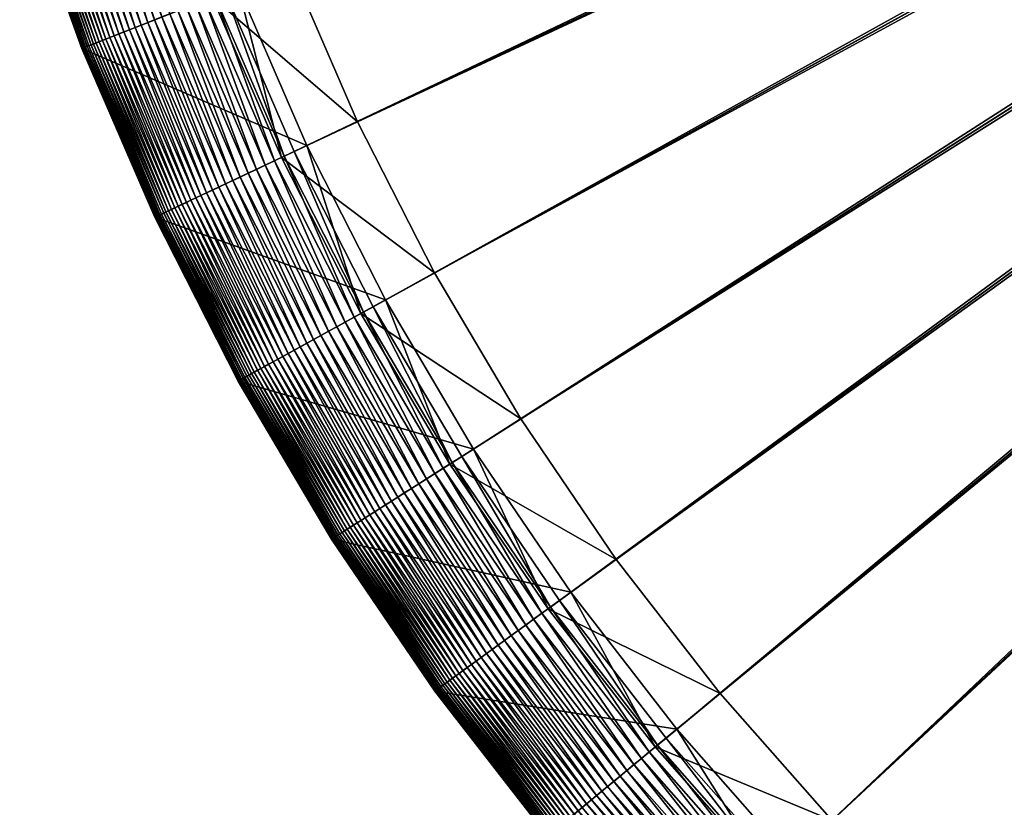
# Model space of a CAD drawing. Header units: millimetres. Extents: x -38.8 to 49.8, y -3.5 to 19.4.
# Tile 214 of 256: x 9.5 to 10.7, y 13.6 to 14.6. Entities that reach past the tile are written whole.
import ezdxf

# ---------------------------------------------------------------- set-up
doc = ezdxf.new("R2010")
doc.units = ezdxf.units.MM
doc.layers.get('0').update_dxf_attribs({"true_color": 0x5890e1})

msp = doc.modelspace()

# ---------------------------------------------------------------- meshes
at = {"color": 206, "true_color": 0x6c0888}
mesh = msp.add_polyface(dxfattribs=at)
corners = [(11.8499, 12.6766, -9.7854), (12.8121, 15.6379, -9.7854), (12.7987, 15.6428, -9.7854), (12.8121, 15.6379, -10.1714), (11.6836, 12.8263, -10.1546), (12.7987, 15.6428, -10.1714), (11.6525, 12.7477, -9.7854), (12.7856, 15.6484, -9.7854), (11.4958, 12.9075, -10.1546), (12.7856, 15.6484, -10.1714), (11.4599, 12.831, -9.7854), (12.7729, 15.6549, -9.7854), (11.3136, 13.0004, -10.1546), (12.7729, 15.6549, -10.1714), (11.2729, 12.9263, -9.7854), (12.7607, 15.6622, -9.7854), (11.1375, 13.1045, -10.1546), (12.7607, 15.6622, -10.1714), (11.0922, 13.0332, -9.7854), (12.7489, 15.6702, -9.7854), (10.9683, 13.2195, -10.1546), (12.7489, 15.6702, -10.1714), (10.9187, 13.1511, -9.7854), (12.7376, 15.6789, -9.7854), (10.8067, 13.3448, -10.1546), (12.7376, 15.6789, -10.1714), (10.7528, 13.2797, -9.7854), (12.7269, 15.6883, -9.7854), (10.6533, 13.4801, -10.1546), (12.7269, 15.6883, -10.1714), (10.5954, 13.4185, -9.7854), (12.7168, 15.6984, -9.7854), (10.5086, 13.6248, -10.1546), (12.7168, 15.6984, -10.1714), (10.447, 13.5669, -9.7854), (12.7074, 15.7091, -9.7854), (10.3733, 13.7782, -10.1546), (12.7074, 15.7091, -10.1714), (10.3082, 13.7243, -9.7854), (12.6987, 15.7204, -9.7854), (10.248, 13.9398, -10.1546), (12.6987, 15.7204, -10.1714), (10.1796, 13.8902, -9.7854), (12.6906, 15.7322, -9.7854), (10.0616, 14.0638, -9.7854), (10.133, 14.109, -10.1546), (12.6906, 15.7322, -10.1714), (12.6834, 15.7444, -9.7854), (9.9548, 14.2444, -9.7854), (10.0288, 14.2851, -10.1546), (12.6834, 15.7444, -10.1714), (12.6769, 15.7571, -9.7854), (9.8595, 14.4314, -9.7854), (9.936, 14.4674, -10.1546), (12.6769, 15.7571, -10.1714), (12.6713, 15.7702, -9.7854), (9.7762, 14.624, -9.7854), (9.8547, 14.6551, -10.1546), (12.6713, 15.7702, -10.1714), (12.6664, 15.7836, -9.7854), (9.7051, 14.8214, -9.7854), (9.7855, 14.8476, -10.1546), (12.6664, 15.7836, -10.1714), (12.6624, 15.7973, -9.7854), (9.6465, 15.023, -9.7854), (9.7284, 15.044, -10.1546), (12.6624, 15.7973, -10.1714), (12.6593, 15.8112, -9.7854), (9.6008, 15.2278, -9.7854), (9.6838, 15.2436, -10.1546), (12.6593, 15.8112, -10.1714), (12.6571, 15.8253, -9.7854), (9.5679, 15.4351, -9.7854), (9.6518, 15.4457, -10.1546), (12.6571, 15.8253, -10.1714), (12.6558, 15.8395, -9.7854), (9.6325, 15.6493, -10.1546), (12.6558, 15.8395, -10.1714), (9.5482, 15.644, -9.7854), (12.6553, 15.8538, -9.7854), (9.6261, 15.8538, -10.1546), (12.6553, 15.8538, -10.1714)]
mesh.append_faces([[corners[k] for k in face] for face in [(3, 4, 5), (5, 8, 9), (9, 12, 13), (13, 16, 17), (17, 20, 21), (21, 24, 25), (25, 28, 29), (29, 32, 33), (33, 36, 37), (37, 40, 41), (42, 43, 44), (41, 45, 46), (44, 47, 48), (46, 49, 50), (48, 51, 52), (50, 53, 54), (52, 55, 56), (54, 57, 58), (56, 59, 60), (58, 61, 62), (60, 63, 64), (62, 65, 66), (64, 67, 68), (66, 69, 70), (68, 71, 72), (70, 73, 74), (74, 76, 77), (77, 80, 81)]], dxfattribs={"vtx0": -1, "color": 206})
mesh.append_faces([[corners[k] for k in face] for face in [(0, 1, 2), (6, 2, 7), (10, 7, 11), (14, 11, 15), (18, 15, 19), (22, 19, 23), (26, 23, 27), (30, 27, 31), (34, 31, 35), (38, 35, 39), (37, 36, 40), (42, 39, 43), (41, 40, 45), (44, 43, 47), (46, 45, 49), (48, 47, 51), (50, 49, 53), (52, 51, 55), (54, 53, 57), (56, 55, 59), (58, 57, 61), (60, 59, 63), (62, 61, 65), (64, 63, 67), (66, 65, 69), (68, 67, 71), (70, 69, 73), (72, 71, 75), (74, 73, 76), (78, 75, 79), (77, 76, 80)]], dxfattribs={"vtx2": -1, "color": 206})
mesh = msp.add_polyface(dxfattribs=at)
corners = [(12.8823, 12.5131, -9.7854), (12.868, 15.6273, -9.7854), (12.6725, 12.5197, -9.7854), (12.8823, 15.6268, -10.1714), (12.8823, 12.5976, -10.1546), (12.6778, 12.604, -10.1546), (12.8538, 15.6286, -9.7854), (12.4636, 12.5394, -9.7854), (12.868, 15.6273, -10.1714), (12.4741, 12.6233, -10.1546), (12.8397, 15.6309, -9.7854), (12.2563, 12.5723, -9.7854), (12.8538, 15.6286, -10.1714), (12.2721, 12.6553, -10.1546), (12.8258, 15.634, -9.7854), (12.0515, 12.6181, -9.7854), (12.8397, 15.6309, -10.1714), (12.0725, 12.6999, -10.1546), (12.8121, 15.6379, -9.7854), (11.8499, 12.6766, -9.7854), (12.8258, 15.634, -10.1714), (11.876, 12.757, -10.1546), (12.7987, 15.6428, -9.7854), (11.6525, 12.7477, -9.7854), (12.8121, 15.6379, -10.1714), (11.6836, 12.8263, -10.1546), (12.7856, 15.6484, -9.7854), (11.4599, 12.831, -9.7854), (12.7987, 15.6428, -10.1714), (11.4958, 12.9075, -10.1546), (12.7729, 15.6549, -9.7854), (11.2729, 12.9263, -9.7854), (12.7856, 15.6484, -10.1714), (11.3136, 13.0004, -10.1546), (12.7607, 15.6622, -9.7854), (11.0922, 13.0332, -9.7854), (12.7729, 15.6549, -10.1714), (11.1375, 13.1045, -10.1546), (11.0716, 13.0006, -9.7881), (10.9032, 13.1298, -9.7866), (10.896, 13.1199, -9.7881), (11.0781, 13.0109, -9.7866), (10.9108, 13.1402, -9.7857), (11.085, 13.0218, -9.7857), (10.9187, 13.1511, -9.7854), (12.7489, 15.6702, -9.7854), (12.7607, 15.6622, -10.1714), (10.9683, 13.2195, -10.1546), (11.0832, 13.0189, -10.408), (10.9087, 13.1374, -10.408), (10.9286, 13.1648, -12.6111), (10.8377, 13.0396, -9.8368), (10.8415, 13.0449, -9.8303), (10.6691, 13.1786, -9.8303), (10.8456, 13.0505, -9.8241), (10.6736, 13.1839, -9.8241), (10.85, 13.0566, -9.8183), (10.6783, 13.1897, -9.8183), (10.8546, 13.063, -9.813), (10.6834, 13.1958, -9.813), (10.8596, 13.0698, -9.808), (10.6888, 13.2023, -9.808), (10.8649, 13.0771, -9.8035), (10.6945, 13.2093, -9.8035), (10.8705, 13.0848, -9.7994), (10.7006, 13.2166, -9.7994), (10.8764, 13.0929, -9.7958), (10.707, 13.2243, -9.7958), (10.8826, 13.1015, -9.7927), (10.7137, 13.2324, -9.7927), (10.8891, 13.1105, -9.7902), (10.7208, 13.241, -9.7902), (10.7282, 13.25, -9.7881), (10.7361, 13.2595, -9.7866), (10.7443, 13.2694, -9.7857), (10.7528, 13.2797, -9.7854), (12.7376, 15.6789, -9.7854), (12.7489, 15.6702, -10.1714), (10.8067, 13.3448, -10.1546), (10.7421, 13.2667, -10.408), (10.7636, 13.2928, -12.6111), (10.8094, 13.0007, -12.7647), (10.6343, 13.1365, -12.7647), (12.7269, 15.6883, -9.7854), (10.5954, 13.4185, -9.7854), (12.7376, 15.6789, -10.1714), (10.6533, 13.4801, -10.1546), (12.7168, 15.6984, -9.7854), (10.447, 13.5669, -9.7854), (12.7269, 15.6883, -10.1714), (10.5086, 13.6248, -10.1546), (12.7074, 15.7091, -9.7854), (10.3082, 13.7243, -9.7854), (12.7168, 15.6984, -10.1714), (10.3733, 13.7782, -10.1546), (12.6987, 15.7204, -9.7854), (10.1796, 13.8902, -9.7854)]
mesh.append_faces([[corners[k] for k in face] for face in [(0, 1, 2), (2, 6, 7), (7, 10, 11), (11, 14, 15), (15, 18, 19), (19, 22, 23), (23, 26, 27), (27, 30, 31), (31, 34, 35), (38, 39, 40), (41, 42, 39), (43, 44, 42), (35, 45, 44), (37, 49, 47), (48, 50, 49), (68, 71, 69), (70, 72, 71), (40, 73, 72), (39, 74, 73), (42, 75, 74), (44, 76, 75), (47, 79, 78), (49, 80, 79), (50, 82, 80), (75, 83, 84), (84, 87, 88), (88, 91, 92), (92, 95, 96)]], dxfattribs={"vtx0": -1, "color": 206})
mesh.append_faces([[corners[k] for k in face] for face in [(3, 4, 5), (8, 5, 9), (12, 9, 13), (16, 13, 17), (20, 17, 21), (24, 21, 25), (28, 25, 29), (32, 29, 33), (36, 33, 37), (46, 37, 47), (37, 48, 49), (51, 52, 53), (52, 54, 55), (54, 56, 57), (56, 58, 59), (58, 60, 61), (60, 62, 63), (62, 64, 65), (64, 66, 67), (66, 68, 69), (68, 70, 71), (70, 40, 72), (40, 39, 73), (39, 42, 74), (42, 44, 75), (77, 47, 78), (47, 49, 79), (49, 50, 80), (50, 81, 82), (85, 78, 86), (89, 86, 90), (93, 90, 94)]], dxfattribs={"vtx2": -1, "color": 206})
mesh = msp.add_polyface(dxfattribs=at)
corners = [(9.6033, 14.5556, -12.7647), (9.5283, 14.764, -9.9836), (9.5283, 14.764, -12.7647), (9.6033, 14.5556, -9.9836), (9.5283, 14.764, -9.974), (9.6034, 14.5556, -9.974), (9.5286, 14.7641, -9.9644), (9.6037, 14.5557, -9.9644), (9.5292, 14.7643, -9.9548), (9.6043, 14.5559, -9.9548), (9.5301, 14.7646, -9.9453), (9.6051, 14.5563, -9.9453), (9.5314, 14.765, -9.9359), (9.6063, 14.5567, -9.9359), (9.6078, 14.5573, -9.9266), (9.5329, 14.7655, -9.9266), (9.6097, 14.5581, -9.9174), (9.5348, 14.7661, -9.9174), (9.6118, 14.5589, -9.9084), (9.537, 14.7668, -9.9084), (9.6144, 14.5599, -9.8995), (9.5396, 14.7677, -9.8995), (9.6172, 14.5611, -9.8908), (9.5425, 14.7686, -9.8908), (9.6205, 14.5623, -9.8824), (9.5458, 14.7697, -9.8824), (9.6241, 14.5638, -9.8741), (9.5495, 14.7709, -9.8741), (9.6281, 14.5653, -9.8661), (9.5536, 14.7722, -9.8661), (9.6324, 14.5671, -9.8583), (9.5581, 14.7737, -9.8583), (9.6372, 14.569, -9.8508), (9.563, 14.7753, -9.8508), (9.6424, 14.571, -9.8436), (9.5683, 14.777, -9.8436), (9.648, 14.5733, -9.8368), (9.574, 14.7789, -9.8368), (9.6541, 14.5757, -9.8303), (9.5802, 14.7809, -9.8303), (9.6606, 14.5782, -9.8241), (9.5868, 14.783, -9.8241), (9.6675, 14.581, -9.8183), (9.5939, 14.7853, -9.8183), (9.6749, 14.5839, -9.813), (9.6015, 14.7878, -9.813), (9.6828, 14.587, -9.808), (9.6096, 14.7904, -9.808), (9.6911, 14.5903, -9.8035), (9.6181, 14.7932, -9.8035), (9.6999, 14.5938, -9.7994), (9.6271, 14.7961, -9.7994), (9.7093, 14.5975, -9.7958), (9.6367, 14.7992, -9.7958), (9.7191, 14.6014, -9.7927), (9.6467, 14.8025, -9.7927), (9.7295, 14.6055, -9.7902), (9.6573, 14.8059, -9.7902), (9.7403, 14.6098, -9.7881), (9.6684, 14.8095, -9.7881), (9.7517, 14.6143, -9.7866), (9.6801, 14.8133, -9.7866), (9.7637, 14.619, -9.7857), (9.6923, 14.8173, -9.7857), (9.7762, 14.624, -9.7854), (9.7051, 14.8214, -9.7854), (9.8547, 14.6551, -10.1546), (9.7605, 14.6178, -10.408), (9.689, 14.8162, -10.408), (9.7919, 14.6302, -12.6111), (9.7212, 14.8267, -12.6111)]
mesh.append_faces([[corners[k] for k in face] for face in [(0, 1, 2), (3, 4, 1), (5, 6, 4), (7, 8, 6), (9, 10, 8), (11, 12, 10), (13, 15, 12), (14, 17, 15), (16, 19, 17), (18, 21, 19), (20, 23, 21), (22, 25, 23), (24, 27, 25), (26, 29, 27), (28, 31, 29), (30, 33, 31), (32, 35, 33), (34, 37, 35), (36, 39, 37), (38, 41, 39), (40, 43, 41), (42, 45, 43), (44, 47, 45), (46, 49, 47), (48, 51, 49), (50, 53, 51), (52, 55, 53), (54, 57, 55), (56, 59, 57), (69, 2, 70)]], dxfattribs={"vtx0": -1, "color": 206})
mesh.append_faces([[corners[k] for k in face] for face in [(13, 14, 15), (14, 16, 17), (16, 18, 19), (18, 20, 21), (20, 22, 23), (22, 24, 25), (24, 26, 27), (26, 28, 29), (28, 30, 31), (30, 32, 33), (32, 34, 35), (34, 36, 37), (36, 38, 39), (38, 40, 41), (40, 42, 43), (42, 44, 45), (44, 46, 47), (46, 48, 49), (48, 50, 51), (50, 52, 53), (52, 54, 55), (54, 56, 57), (56, 58, 59), (58, 60, 61), (60, 62, 63), (62, 64, 65), (66, 67, 68), (67, 69, 70), (69, 0, 2)]], dxfattribs={"vtx2": -1, "color": 206})
mesh = msp.add_polyface(dxfattribs=at)
corners = [(9.6913, 14.3522, -12.7647), (9.6033, 14.5556, -9.9836), (9.6033, 14.5556, -12.7647), (9.6913, 14.3522, -9.9836), (9.6034, 14.5556, -9.974), (9.6914, 14.3522, -9.974), (9.6037, 14.5557, -9.9644), (9.6916, 14.3524, -9.9644), (9.6043, 14.5559, -9.9548), (9.6922, 14.3527, -9.9548), (9.6051, 14.5563, -9.9453), (9.6931, 14.3531, -9.9453), (9.6063, 14.5567, -9.9359), (9.6942, 14.3536, -9.9359), (9.6078, 14.5573, -9.9266), (9.6957, 14.3543, -9.9266), (9.6097, 14.5581, -9.9174), (9.6975, 14.3551, -9.9174), (9.6118, 14.5589, -9.9084), (9.6996, 14.3561, -9.9084), (9.6144, 14.5599, -9.8995), (9.7021, 14.3573, -9.8995), (9.6172, 14.5611, -9.8908), (9.7048, 14.3586, -9.8908), (9.6205, 14.5623, -9.8824), (9.708, 14.3601, -9.8824), (9.6241, 14.5638, -9.8741), (9.7115, 14.3617, -9.8741), (9.6281, 14.5653, -9.8661), (9.7154, 14.3636, -9.8661), (9.6324, 14.5671, -9.8583), (9.7197, 14.3656, -9.8583), (9.6372, 14.569, -9.8508), (9.7243, 14.3678, -9.8508), (9.6424, 14.571, -9.8436), (9.7294, 14.3701, -9.8436), (9.7348, 14.3727, -9.8368), (9.648, 14.5733, -9.8368), (9.7407, 14.3755, -9.8303), (9.6541, 14.5757, -9.8303), (9.747, 14.3784, -9.8241), (9.6606, 14.5782, -9.8241), (9.7538, 14.3816, -9.8183), (9.6675, 14.581, -9.8183), (9.761, 14.385, -9.813), (9.6749, 14.5839, -9.813), (9.7686, 14.3886, -9.808), (9.6828, 14.587, -9.808), (9.7767, 14.3924, -9.8035), (9.6911, 14.5903, -9.8035), (9.7853, 14.3965, -9.7994), (9.6999, 14.5938, -9.7994), (9.7944, 14.4007, -9.7958), (9.7093, 14.5975, -9.7958), (9.804, 14.4052, -9.7927), (9.7191, 14.6014, -9.7927), (9.8141, 14.41, -9.7902), (9.7295, 14.6055, -9.7902), (9.8246, 14.415, -9.7881), (9.7403, 14.6098, -9.7881), (9.8357, 14.4202, -9.7866), (9.7517, 14.6143, -9.7866), (9.8474, 14.4257, -9.7857), (9.7637, 14.619, -9.7857), (9.8595, 14.4314, -9.7854), (9.7762, 14.624, -9.7854), (9.936, 14.4674, -10.1546), (9.8442, 14.4242, -10.408), (9.7605, 14.6178, -10.408), (9.8547, 14.6551, -10.1546), (9.8748, 14.4386, -12.6111), (9.7919, 14.6302, -12.6111), (9.5283, 14.764, -9.9836), (9.5283, 14.764, -9.974), (9.5286, 14.7641, -9.9644), (9.5292, 14.7643, -9.9548), (9.5301, 14.7646, -9.9453), (9.5314, 14.765, -9.9359)]
mesh.append_faces([[corners[k] for k in face] for face in [(0, 1, 2), (3, 4, 1), (5, 6, 4), (7, 8, 6), (9, 10, 8), (11, 12, 10), (13, 14, 12), (15, 16, 14), (17, 18, 16), (19, 20, 18), (21, 22, 20), (23, 24, 22), (25, 26, 24), (27, 28, 26), (29, 30, 28), (31, 32, 30), (33, 34, 32), (35, 37, 34), (36, 39, 37), (38, 41, 39), (40, 43, 41), (42, 45, 43), (44, 47, 45), (46, 49, 47), (48, 51, 49), (50, 53, 51), (52, 55, 53), (54, 57, 55), (56, 59, 57), (58, 61, 59), (60, 63, 61), (62, 65, 63), (66, 68, 69), (67, 71, 68), (70, 2, 71)]], dxfattribs={"vtx0": -1, "color": 206})
mesh.append_faces([[corners[k] for k in face] for face in [(35, 36, 37), (36, 38, 39), (38, 40, 41), (40, 42, 43), (42, 44, 45), (44, 46, 47), (46, 48, 49), (48, 50, 51), (50, 52, 53), (52, 54, 55), (54, 56, 57), (56, 58, 59), (58, 60, 61), (60, 62, 63), (62, 64, 65), (66, 67, 68), (67, 70, 71), (70, 0, 2), (2, 1, 72), (1, 4, 73), (4, 6, 74), (6, 8, 75), (8, 10, 76), (10, 12, 77)]], dxfattribs={"vtx2": -1, "color": 206})
mesh = msp.add_polyface(dxfattribs=at)
corners = [(9.7919, 14.1548, -12.7647), (9.7919, 14.1548, -9.9836), (9.6913, 14.3522, -9.9836), (9.6913, 14.3522, -12.7647), (9.7919, 14.1549, -9.974), (9.6914, 14.3522, -9.974), (9.7922, 14.155, -9.9644), (9.6916, 14.3524, -9.9644), (9.7928, 14.1553, -9.9548), (9.6922, 14.3527, -9.9548), (9.7936, 14.1558, -9.9453), (9.6931, 14.3531, -9.9453), (9.7947, 14.1564, -9.9359), (9.6942, 14.3536, -9.9359), (9.7961, 14.1572, -9.9266), (9.6957, 14.3543, -9.9266), (9.7979, 14.1581, -9.9174), (9.6975, 14.3551, -9.9174), (9.7999, 14.1592, -9.9084), (9.6996, 14.3561, -9.9084), (9.8023, 14.1606, -9.8995), (9.7021, 14.3573, -9.8995), (9.805, 14.162, -9.8908), (9.7048, 14.3586, -9.8908), (9.808, 14.1637, -9.8824), (9.708, 14.3601, -9.8824), (9.8114, 14.1656, -9.8741), (9.7115, 14.3617, -9.8741), (9.8152, 14.1677, -9.8661), (9.7154, 14.3636, -9.8661), (9.8193, 14.1699, -9.8583), (9.7197, 14.3656, -9.8583), (9.8238, 14.1724, -9.8508), (9.7243, 14.3678, -9.8508), (9.8287, 14.1751, -9.8436), (9.7294, 14.3701, -9.8436), (9.834, 14.178, -9.8368), (9.7348, 14.3727, -9.8368), (9.7407, 14.3755, -9.8303), (9.8397, 14.1811, -9.8303), (9.747, 14.3784, -9.8241), (9.8459, 14.1845, -9.8241), (9.7538, 14.3816, -9.8183), (9.8524, 14.1881, -9.8183), (9.761, 14.385, -9.813), (9.8594, 14.1919, -9.813), (9.7686, 14.3886, -9.808), (9.8668, 14.196, -9.808), (9.7767, 14.3924, -9.8035), (9.6033, 14.5556, -9.9836), (9.6034, 14.5556, -9.974), (9.6037, 14.5557, -9.9644), (9.6043, 14.5559, -9.9548), (9.6051, 14.5563, -9.9453), (9.6063, 14.5567, -9.9359), (9.6078, 14.5573, -9.9266), (9.6097, 14.5581, -9.9174), (9.6118, 14.5589, -9.9084), (9.6144, 14.5599, -9.8995), (9.6172, 14.5611, -9.8908), (9.6205, 14.5623, -9.8824), (9.6241, 14.5638, -9.8741), (9.6281, 14.5653, -9.8661), (9.6324, 14.5671, -9.8583), (9.6372, 14.569, -9.8508), (9.6424, 14.571, -9.8436)]
mesh.append_faces([[corners[k] for k in face] for face in [(0, 2, 3), (1, 5, 2), (4, 7, 5), (6, 9, 7), (8, 11, 9), (10, 13, 11), (12, 15, 13), (14, 17, 15), (16, 19, 17), (18, 21, 19), (20, 23, 21), (22, 25, 23), (24, 27, 25), (26, 29, 27), (28, 31, 29), (30, 33, 31), (32, 35, 33), (34, 37, 35), (36, 38, 37), (39, 40, 38), (41, 42, 40), (43, 44, 42), (45, 46, 44), (47, 48, 46)]], dxfattribs={"vtx0": -1, "color": 206})
mesh.append_faces([[corners[k] for k in face] for face in [(0, 1, 2), (1, 4, 5), (4, 6, 7), (6, 8, 9), (8, 10, 11), (10, 12, 13), (12, 14, 15), (14, 16, 17), (16, 18, 19), (18, 20, 21), (20, 22, 23), (22, 24, 25), (24, 26, 27), (26, 28, 29), (28, 30, 31), (30, 32, 33), (32, 34, 35), (34, 36, 37), (3, 2, 49), (2, 5, 50), (5, 7, 51), (7, 9, 52), (9, 11, 53), (11, 13, 54), (13, 15, 55), (15, 17, 56), (17, 19, 57), (19, 21, 58), (21, 23, 59), (23, 25, 60), (25, 27, 61), (27, 29, 62), (29, 31, 63), (31, 33, 64), (33, 35, 65)]], dxfattribs={"vtx2": -1, "color": 206})
mesh = msp.add_polyface(dxfattribs=at)
corners = [(9.9124, 13.969, -9.9084), (9.8023, 14.1606, -9.8995), (9.7999, 14.1592, -9.9084), (9.9147, 13.9705, -9.8995), (9.805, 14.162, -9.8908), (9.9173, 13.9722, -9.8908), (9.808, 14.1637, -9.8824), (9.9202, 13.974, -9.8823), (9.8114, 14.1656, -9.8741), (9.9235, 13.9761, -9.8741), (9.8152, 14.1677, -9.8661), (9.9271, 13.9784, -9.8661), (9.8193, 14.1699, -9.8583), (9.9311, 13.9809, -9.8583), (9.8238, 14.1724, -9.8508), (9.9355, 13.9837, -9.8508), (9.8287, 14.1751, -9.8436), (9.9402, 13.9867, -9.8436), (9.834, 14.178, -9.8368), (9.9453, 13.9899, -9.8368), (9.8397, 14.1811, -9.8303), (9.9508, 13.9934, -9.8303), (9.8459, 14.1845, -9.8241), (9.9567, 13.9971, -9.8241), (9.8524, 14.1881, -9.8183), (9.963, 14.0011, -9.8183), (9.8594, 14.1919, -9.813), (9.9697, 14.0054, -9.813), (9.8668, 14.196, -9.808), (9.9768, 14.0099, -9.808), (9.8746, 14.2003, -9.8035), (9.9844, 14.0147, -9.8035), (9.883, 14.2049, -9.7994), (9.9924, 14.0198, -9.7994), (9.8917, 14.2097, -9.7958), (10.0009, 14.0252, -9.7958), (9.901, 14.2148, -9.7927), (10.0098, 14.0309, -9.7927), (9.9108, 14.2202, -9.7902), (10.0192, 14.0368, -9.7902), (10.0291, 14.0431, -9.7881), (9.921, 14.2258, -9.7881), (10.0394, 14.0497, -9.7866), (9.9318, 14.2317, -9.7866), (10.0503, 14.0565, -9.7857), (9.943, 14.2379, -9.7857), (10.0616, 14.0638, -9.7854), (9.9548, 14.2444, -9.7854), (10.133, 14.109, -10.1546), (10.0474, 14.0547, -10.408), (9.94, 14.2363, -10.408), (10.0288, 14.2851, -10.1546), (10.0759, 14.0728, -12.6111), (9.9696, 14.2525, -12.6111), (9.7919, 14.1548, -12.7647), (9.7407, 14.3755, -9.8303), (9.747, 14.3784, -9.8241), (9.7538, 14.3816, -9.8183), (9.761, 14.385, -9.813), (9.7686, 14.3886, -9.808), (9.7767, 14.3924, -9.8035), (9.7853, 14.3965, -9.7994), (9.7944, 14.4007, -9.7958), (9.804, 14.4052, -9.7927), (9.8141, 14.41, -9.7902), (9.8246, 14.415, -9.7881), (9.8357, 14.4202, -9.7866), (9.8474, 14.4257, -9.7857), (9.8595, 14.4314, -9.7854), (9.8442, 14.4242, -10.408), (9.936, 14.4674, -10.1546), (9.8748, 14.4386, -12.6111), (9.6913, 14.3522, -12.7647)]
mesh.append_faces([[corners[k] for k in face] for face in [(0, 1, 2), (3, 4, 1), (5, 6, 4), (7, 8, 6), (9, 10, 8), (11, 12, 10), (13, 14, 12), (15, 16, 14), (17, 18, 16), (19, 20, 18), (21, 22, 20), (23, 24, 22), (25, 26, 24), (27, 28, 26), (29, 30, 28), (31, 32, 30), (33, 34, 32), (35, 36, 34), (37, 38, 36), (39, 41, 38), (40, 43, 41), (42, 45, 43), (44, 47, 45), (48, 50, 51), (49, 53, 50), (52, 54, 53), (30, 61, 60), (32, 62, 61), (34, 63, 62), (36, 64, 63), (38, 65, 64), (41, 66, 65), (43, 67, 66), (45, 68, 67), (51, 69, 70), (50, 71, 69), (53, 72, 71)]], dxfattribs={"vtx0": -1, "color": 206})
mesh.append_faces([[corners[k] for k in face] for face in [(39, 40, 41), (40, 42, 43), (42, 44, 45), (44, 46, 47), (48, 49, 50), (49, 52, 53), (18, 20, 55), (20, 22, 56), (22, 24, 57), (24, 26, 58), (26, 28, 59), (28, 30, 60), (30, 32, 61), (32, 34, 62), (34, 36, 63), (36, 38, 64), (38, 41, 65), (41, 43, 66), (43, 45, 67), (45, 47, 68), (51, 50, 69), (50, 53, 71), (53, 54, 72)]], dxfattribs={"vtx2": -1, "color": 206})
mesh = msp.add_polyface(dxfattribs=at)
corners = [(10.0292, 13.7809, -12.7647), (10.0292, 13.7809, -9.9836), (9.9047, 13.9642, -9.9836), (9.9047, 13.9642, -12.7647), (10.0292, 13.7809, -9.974), (9.9047, 13.9642, -9.974), (10.0295, 13.7811, -9.9644), (9.905, 13.9643, -9.9644), (9.9055, 13.9647, -9.9548), (10.03, 13.7815, -9.9548), (9.9063, 13.9652, -9.9453), (10.0308, 13.782, -9.9453), (9.9074, 13.9659, -9.9359), (10.0318, 13.7828, -9.9359), (9.9088, 13.9667, -9.9266), (10.0331, 13.7838, -9.9266), (9.9104, 13.9678, -9.9174), (10.0347, 13.7849, -9.9174), (9.9124, 13.969, -9.9084), (10.0366, 13.7863, -9.9084), (9.9147, 13.9705, -9.8995), (10.0388, 13.7879, -9.8995), (9.9173, 13.9722, -9.8908), (10.0413, 13.7897, -9.8908), (9.9202, 13.974, -9.8823), (10.0441, 13.7917, -9.8823), (9.9235, 13.9761, -9.8741), (10.0472, 13.794, -9.8741), (9.9271, 13.9784, -9.8661), (10.0507, 13.7965, -9.8661), (9.9311, 13.9809, -9.8583), (10.0545, 13.7993, -9.8583), (9.9355, 13.9837, -9.8508), (10.0587, 13.8023, -9.8508), (9.9402, 13.9867, -9.8436), (10.0632, 13.8056, -9.8436), (9.9453, 13.9899, -9.8368), (9.7919, 14.1548, -9.9836), (9.7919, 14.1548, -12.7647), (9.7919, 14.1549, -9.974), (9.7922, 14.155, -9.9644), (9.7928, 14.1553, -9.9548), (9.7936, 14.1558, -9.9453), (9.7947, 14.1564, -9.9359), (9.7961, 14.1572, -9.9266), (9.7979, 14.1581, -9.9174), (9.7999, 14.1592, -9.9084), (9.8023, 14.1606, -9.8995), (9.805, 14.162, -9.8908), (9.808, 14.1637, -9.8824), (9.8114, 14.1656, -9.8741), (9.8152, 14.1677, -9.8661), (9.8193, 14.1699, -9.8583), (9.8238, 14.1724, -9.8508), (9.8287, 14.1751, -9.8436), (9.834, 14.178, -9.8368), (9.9508, 13.9934, -9.8303), (9.8397, 14.1811, -9.8303), (9.9567, 13.9971, -9.8241), (9.8459, 14.1845, -9.8241), (9.963, 14.0011, -9.8183), (9.8524, 14.1881, -9.8183), (9.9697, 14.0054, -9.813), (9.8594, 14.1919, -9.813), (9.9768, 14.0099, -9.808), (9.8668, 14.196, -9.808), (9.9844, 14.0147, -9.8035), (9.8746, 14.2003, -9.8035), (9.9924, 14.0198, -9.7994), (9.883, 14.2049, -9.7994), (10.0009, 14.0252, -9.7958), (9.8917, 14.2097, -9.7958), (10.0098, 14.0309, -9.7927), (9.901, 14.2148, -9.7927), (10.0192, 14.0368, -9.7902), (9.9108, 14.2202, -9.7902), (10.0759, 14.0728, -12.6111)]
mesh.append_faces([[corners[k] for k in face] for face in [(0, 2, 3), (1, 5, 2), (4, 7, 5), (6, 8, 7), (9, 10, 8), (11, 12, 10), (13, 14, 12), (15, 16, 14), (17, 18, 16), (19, 20, 18), (21, 22, 20), (23, 24, 22), (25, 26, 24), (27, 28, 26), (29, 30, 28), (31, 32, 30), (33, 34, 32), (35, 36, 34), (3, 37, 38), (2, 39, 37), (5, 40, 39), (7, 41, 40), (8, 42, 41), (10, 43, 42), (12, 44, 43), (14, 45, 44), (16, 46, 45)]], dxfattribs={"vtx0": -1, "color": 206})
mesh.append_faces([[corners[k] for k in face] for face in [(0, 1, 2), (1, 4, 5), (4, 6, 7), (3, 2, 37), (2, 5, 39), (5, 7, 40), (7, 8, 41), (8, 10, 42), (10, 12, 43), (12, 14, 44), (14, 16, 45), (16, 18, 46), (18, 20, 47), (20, 22, 48), (22, 24, 49), (24, 26, 50), (26, 28, 51), (28, 30, 52), (30, 32, 53), (32, 34, 54), (34, 36, 55), (36, 56, 57), (56, 58, 59), (58, 60, 61), (60, 62, 63), (62, 64, 65), (64, 66, 67), (66, 68, 69), (68, 70, 71), (70, 72, 73), (72, 74, 75), (76, 3, 38)]], dxfattribs={"vtx2": -1, "color": 206})
mesh = msp.add_polyface(dxfattribs=at)
corners = [(10.2451, 13.6721, -9.7994), (10.1214, 13.8479, -9.7958), (10.1133, 13.842, -9.7994), (10.2528, 13.6785, -9.7958), (10.1299, 13.8541, -9.7927), (10.2609, 13.6852, -9.7927), (10.1389, 13.8606, -9.7902), (10.2695, 13.6923, -9.7902), (10.1484, 13.8675, -9.7881), (10.2785, 13.6998, -9.7881), (10.1583, 13.8747, -9.7866), (10.288, 13.7076, -9.7866), (10.1687, 13.8823, -9.7857), (10.2979, 13.7158, -9.7857), (10.1796, 13.8902, -9.7854), (10.3733, 13.7782, -10.1546), (10.2952, 13.7136, -10.408), (10.1659, 13.8802, -10.408), (10.248, 13.9398, -10.1546), (10.1933, 13.9001, -12.6111), (10.3212, 13.7351, -12.6111), (10.0292, 13.7809, -12.7647), (10.0295, 13.7811, -9.9644), (10.03, 13.7815, -9.9548), (9.9055, 13.9647, -9.9548), (10.0308, 13.782, -9.9453), (9.9063, 13.9652, -9.9453), (10.0318, 13.7828, -9.9359), (9.9074, 13.9659, -9.9359), (10.0331, 13.7838, -9.9266), (9.9088, 13.9667, -9.9266), (10.0347, 13.7849, -9.9174), (9.9104, 13.9678, -9.9174), (10.0366, 13.7863, -9.9084), (9.9124, 13.969, -9.9084), (10.0388, 13.7879, -9.8995), (9.9147, 13.9705, -9.8995), (10.0413, 13.7897, -9.8908), (9.9173, 13.9722, -9.8908), (10.0441, 13.7917, -9.8823), (9.9202, 13.974, -9.8823), (10.0472, 13.794, -9.8741), (9.9235, 13.9761, -9.8741), (10.0507, 13.7965, -9.8661), (9.9271, 13.9784, -9.8661), (10.0545, 13.7993, -9.8583), (9.9311, 13.9809, -9.8583), (10.0587, 13.8023, -9.8508), (9.9355, 13.9837, -9.8508), (10.0632, 13.8056, -9.8436), (9.9402, 13.9867, -9.8436), (10.0681, 13.8092, -9.8368), (9.9453, 13.9899, -9.8368), (10.0734, 13.813, -9.8303), (9.9508, 13.9934, -9.8303), (10.079, 13.8171, -9.8241), (9.9567, 13.9971, -9.8241), (10.085, 13.8215, -9.8183), (9.963, 14.0011, -9.8183), (10.0915, 13.8262, -9.813), (9.9697, 14.0054, -9.813), (10.0983, 13.8311, -9.808), (9.9768, 14.0099, -9.808), (10.1056, 13.8364, -9.8035), (9.9844, 14.0147, -9.8035), (9.9924, 14.0198, -9.7994), (10.0009, 14.0252, -9.7958), (10.0098, 14.0309, -9.7927), (10.0192, 14.0368, -9.7902), (10.0291, 14.0431, -9.7881), (10.0394, 14.0497, -9.7866), (10.0503, 14.0565, -9.7857), (10.0616, 14.0638, -9.7854), (10.0474, 14.0547, -10.408), (10.133, 14.109, -10.1546), (10.0759, 14.0728, -12.6111), (9.9047, 13.9642, -12.7647)]
mesh.append_faces([[corners[k] for k in face] for face in [(0, 1, 2), (3, 4, 1), (5, 6, 4), (7, 8, 6), (9, 10, 8), (11, 12, 10), (13, 14, 12), (15, 17, 18), (16, 19, 17), (20, 21, 19), (51, 54, 52), (53, 56, 54), (55, 58, 56), (57, 60, 58), (59, 62, 60), (61, 64, 62), (63, 65, 64), (2, 66, 65), (1, 67, 66), (4, 68, 67), (6, 69, 68), (8, 70, 69), (10, 71, 70), (12, 72, 71), (18, 73, 74), (17, 75, 73), (19, 76, 75)]], dxfattribs={"vtx0": -1, "color": 206})
mesh.append_faces([[corners[k] for k in face] for face in [(15, 16, 17), (22, 23, 24), (23, 25, 26), (25, 27, 28), (27, 29, 30), (29, 31, 32), (31, 33, 34), (33, 35, 36), (35, 37, 38), (37, 39, 40), (39, 41, 42), (41, 43, 44), (43, 45, 46), (45, 47, 48), (47, 49, 50), (49, 51, 52), (51, 53, 54), (53, 55, 56), (55, 57, 58), (57, 59, 60), (59, 61, 62), (61, 63, 64), (63, 2, 65), (2, 1, 66), (1, 4, 67), (4, 6, 68), (6, 8, 69), (8, 10, 70), (10, 12, 71), (12, 14, 72), (18, 17, 73), (17, 19, 75), (19, 21, 76)]], dxfattribs={"vtx2": -1, "color": 206})
mesh = msp.add_polyface(dxfattribs=at)
corners = [(10.5862, 13.4087, -9.7857), (10.447, 13.5669, -9.7854), (10.4372, 13.5577, -9.7857), (10.6533, 13.4801, -10.1546), (10.4347, 13.5554, -10.408), (10.5086, 13.6248, -10.1546), (10.5838, 13.4062, -10.408), (10.4593, 13.5785, -12.6111), (10.3138, 13.4419, -9.9359), (10.1687, 13.6089, -9.9266), (10.1675, 13.6079, -9.9359), (10.315, 13.443, -9.9266), (10.1702, 13.6102, -9.9174), (10.3165, 13.4443, -9.9174), (10.172, 13.6117, -9.9084), (10.3182, 13.4459, -9.9084), (10.1741, 13.6134, -9.8995), (10.3201, 13.4478, -9.8995), (10.1765, 13.6154, -9.8908), (10.3224, 13.4499, -9.8908), (10.1792, 13.6176, -9.8823), (10.3249, 13.4523, -9.8823), (10.1822, 13.6201, -9.8741), (10.3278, 13.4549, -9.8741), (10.3309, 13.4579, -9.8661), (10.1855, 13.6228, -9.8661), (10.3343, 13.4611, -9.8583), (10.1891, 13.6258, -9.8583), (10.3381, 13.4646, -9.8508), (10.1931, 13.6291, -9.8508), (10.3421, 13.4685, -9.8436), (10.1974, 13.6327, -9.8436), (10.3466, 13.4726, -9.8368), (10.202, 13.6365, -9.8368), (10.3513, 13.477, -9.8303), (10.2071, 13.6407, -9.8303), (10.3564, 13.4818, -9.8241), (10.2124, 13.6451, -9.8241), (10.3618, 13.4869, -9.8183), (10.2182, 13.6499, -9.8183), (10.3676, 13.4924, -9.813), (10.2243, 13.6549, -9.813), (10.3738, 13.4982, -9.808), (10.2308, 13.6603, -9.808), (10.3803, 13.5043, -9.8035), (10.2377, 13.666, -9.8035), (10.3872, 13.5108, -9.7994), (10.2451, 13.6721, -9.7994), (10.3946, 13.5177, -9.7958), (10.2528, 13.6785, -9.7958), (10.4023, 13.5249, -9.7927), (10.2609, 13.6852, -9.7927), (10.4104, 13.5325, -9.7902), (10.2695, 13.6923, -9.7902), (10.4189, 13.5405, -9.7881), (10.2785, 13.6998, -9.7881), (10.4278, 13.5489, -9.7866), (10.288, 13.7076, -9.7866), (10.2979, 13.7158, -9.7857), (10.3082, 13.7243, -9.7854), (10.2952, 13.7136, -10.408), (10.3733, 13.7782, -10.1546), (10.3212, 13.7351, -12.6111), (10.3115, 13.4397, -12.7647), (10.165, 13.6059, -12.7647), (10.1389, 13.8606, -9.7902), (10.1484, 13.8675, -9.7881), (10.1583, 13.8747, -9.7866), (10.1687, 13.8823, -9.7857), (10.1796, 13.8902, -9.7854), (10.1933, 13.9001, -12.6111)]
mesh.append_faces([[corners[k] for k in face] for face in [(0, 1, 2), (3, 4, 5), (6, 7, 4), (8, 9, 10), (11, 12, 9), (13, 14, 12), (15, 16, 14), (17, 18, 16), (19, 20, 18), (21, 22, 20), (23, 25, 22), (24, 27, 25), (26, 29, 27), (28, 31, 29), (30, 33, 31), (32, 35, 33), (34, 37, 35), (36, 39, 37), (38, 41, 39), (40, 43, 41), (42, 45, 43), (44, 47, 45), (46, 49, 47), (48, 51, 49), (50, 53, 51), (52, 55, 53), (54, 57, 55), (56, 58, 57), (2, 59, 58), (5, 60, 61), (4, 62, 60), (7, 64, 62)]], dxfattribs={"vtx0": -1, "color": 206})
mesh.append_faces([[corners[k] for k in face] for face in [(23, 24, 25), (24, 26, 27), (26, 28, 29), (28, 30, 31), (30, 32, 33), (32, 34, 35), (34, 36, 37), (36, 38, 39), (38, 40, 41), (40, 42, 43), (42, 44, 45), (44, 46, 47), (46, 48, 49), (48, 50, 51), (50, 52, 53), (52, 54, 55), (54, 56, 57), (56, 2, 58), (2, 1, 59), (5, 4, 60), (4, 7, 62), (7, 63, 64), (51, 53, 65), (53, 55, 66), (55, 57, 67), (57, 58, 68), (58, 59, 69), (60, 62, 70)]], dxfattribs={"vtx2": -1, "color": 206})
mesh = msp.add_polyface(dxfattribs=at)
corners = [(10.3115, 13.4397, -12.7647), (10.165, 13.6059, -9.9836), (10.165, 13.6059, -12.7647), (10.3115, 13.4397, -9.9836), (10.165, 13.6059, -9.974), (10.3115, 13.4397, -9.974), (10.1653, 13.6061, -9.9644), (10.3118, 13.4399, -9.9644), (10.1658, 13.6065, -9.9548), (10.3122, 13.4403, -9.9548), (10.1665, 13.6071, -9.9453), (10.3129, 13.441, -9.9453), (10.1675, 13.6079, -9.9359), (10.0292, 13.7809, -9.9836), (10.0292, 13.7809, -12.7647), (10.0292, 13.7809, -9.974), (10.0295, 13.7811, -9.9644), (10.03, 13.7815, -9.9548), (10.0308, 13.782, -9.9453), (10.0318, 13.7828, -9.9359), (10.1687, 13.6089, -9.9266), (10.0331, 13.7838, -9.9266), (10.1702, 13.6102, -9.9174), (10.0347, 13.7849, -9.9174), (10.172, 13.6117, -9.9084), (10.0366, 13.7863, -9.9084), (10.1741, 13.6134, -9.8995), (10.0388, 13.7879, -9.8995), (10.1765, 13.6154, -9.8908), (10.0413, 13.7897, -9.8908), (10.1792, 13.6176, -9.8823), (10.0441, 13.7917, -9.8823), (10.1822, 13.6201, -9.8741), (10.0472, 13.794, -9.8741), (10.1855, 13.6228, -9.8661), (10.0507, 13.7965, -9.8661), (10.1891, 13.6258, -9.8583), (10.0545, 13.7993, -9.8583), (10.1931, 13.6291, -9.8508), (10.0587, 13.8023, -9.8508), (10.1974, 13.6327, -9.8436), (10.0632, 13.8056, -9.8436), (10.202, 13.6365, -9.8368), (10.0681, 13.8092, -9.8368), (10.2071, 13.6407, -9.8303), (10.0734, 13.813, -9.8303), (10.2124, 13.6451, -9.8241), (10.079, 13.8171, -9.8241), (10.2182, 13.6499, -9.8183), (10.085, 13.8215, -9.8183), (10.2243, 13.6549, -9.813), (10.0915, 13.8262, -9.813), (10.2308, 13.6603, -9.808), (10.0983, 13.8311, -9.808), (10.2377, 13.666, -9.8035), (10.1056, 13.8364, -9.8035), (10.2451, 13.6721, -9.7994), (10.1133, 13.842, -9.7994), (10.2528, 13.6785, -9.7958), (10.1214, 13.8479, -9.7958), (10.2609, 13.6852, -9.7927), (10.1299, 13.8541, -9.7927), (10.3212, 13.7351, -12.6111)]
mesh.append_faces([[corners[k] for k in face] for face in [(0, 1, 2), (3, 4, 1), (5, 6, 4), (7, 8, 6), (9, 10, 8), (11, 12, 10), (2, 13, 14), (1, 15, 13), (4, 16, 15), (6, 17, 16), (8, 18, 17), (10, 19, 18), (12, 21, 19), (20, 23, 21), (22, 25, 23), (24, 27, 25), (26, 29, 27), (28, 31, 29), (30, 33, 31), (32, 35, 33), (34, 37, 35), (36, 39, 37), (38, 41, 39), (40, 43, 41), (42, 45, 43), (44, 47, 45), (46, 49, 47), (48, 51, 49), (50, 53, 51), (52, 55, 53), (54, 57, 55)]], dxfattribs={"vtx0": -1, "color": 206})
mesh.append_faces([[corners[k] for k in face] for face in [(2, 1, 13), (1, 4, 15), (4, 6, 16), (6, 8, 17), (8, 10, 18), (10, 12, 19), (12, 20, 21), (20, 22, 23), (22, 24, 25), (24, 26, 27), (26, 28, 29), (28, 30, 31), (30, 32, 33), (32, 34, 35), (34, 36, 37), (36, 38, 39), (38, 40, 41), (40, 42, 43), (42, 44, 45), (44, 46, 47), (46, 48, 49), (48, 50, 51), (50, 52, 53), (52, 54, 55), (54, 56, 57), (56, 58, 59), (58, 60, 61), (62, 2, 14)]], dxfattribs={"vtx2": -1, "color": 206})

doc.saveas('drawing.dxf')
